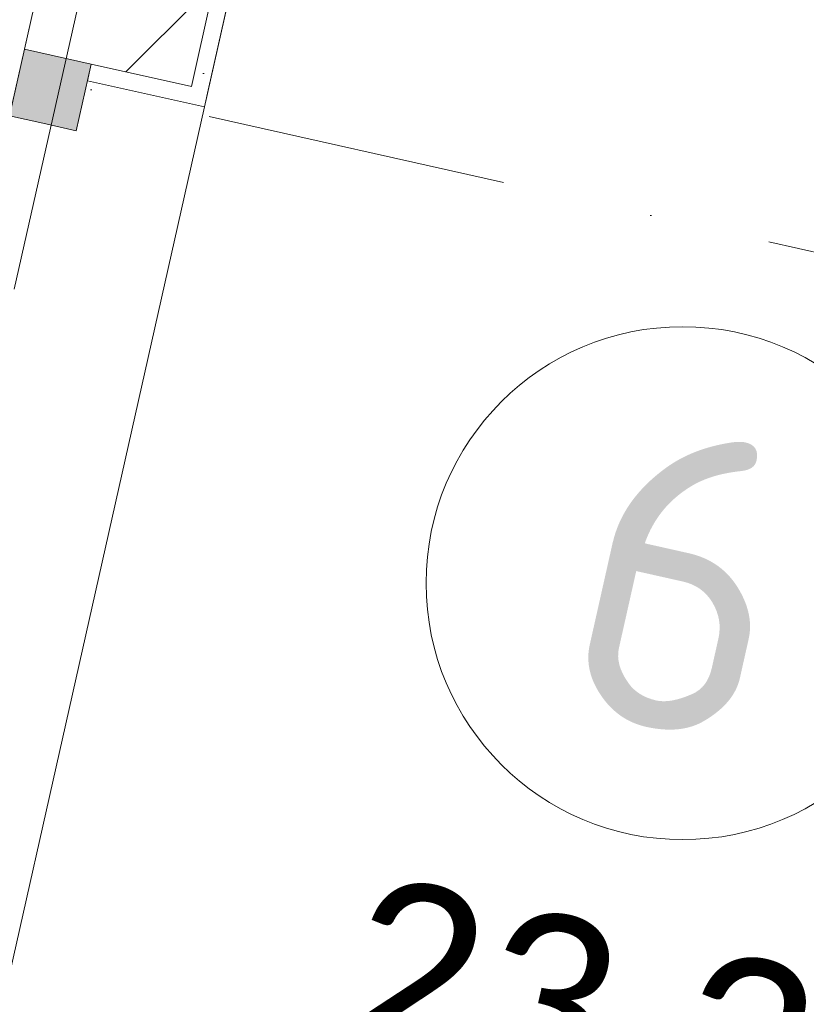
# Model space of a CAD drawing. Header units: millimetres. Extents: x -7213913 to -6999406, y 6129472 to 6470382.
# Tile 155 of 256: x -7195342 to -7194423, y 6174899 to 6176050. Entities that reach past the tile are written whole.
import ezdxf
from ezdxf.enums import TextEntityAlignment as Align

# ---------------------------------------------------------------- set-up
doc = ezdxf.new("R2010")
doc.units = ezdxf.units.MM
doc.header["$MEASUREMENT"] = 0
doc.linetypes.add('Штрихпунктирная', pattern=[670.277762, 352.777767, -176.388884, 0, -141.111112])
for name, color, linetype in [('S - квартира_помещение.АР', 7, 'Continuous'), ('S - МОП.АР', 7, 'Continuous'), ('АР-Стены_Перегородки_межквартирные_200.АР', 7, 'Continuous'), ('АР-Чертеж-Оси_Осевые размеры.АР', 7, 'Continuous'), ('АР-Чертеж-Размеры.АР', 7, 'Continuous')]:
    doc.layers.add(name, color=color, linetype=linetype)
for name, color, linetype, lineweight in [('S - квартира_помещение.АР_Ном._пера__2', 8, 'Continuous', 15), ('S - МОП.АР_Ном._пера__2', 8, 'Continuous', 15), ('АР-Стены_Перегородки_межквартирные_200.АР_Ном._пера__1', 7, 'Continuous', 30), ('АР-Чертеж-Оси_Осевые размеры.АР_Ном._пера__120', 7, 'Continuous', 0), ('АР-Чертеж-Размеры.АР_Ном._пера__1', 7, 'Continuous', 0), ('Двери Archicad_Ном._пера__120', 7, 'Continuous', 0), ('Паспорта Зон Archicad_Ном._пера__1', 7, 'Continuous', 0)]:
    doc.layers.add(name, color=color, linetype=linetype, lineweight=lineweight)
doc.styles.add('РЎР“Р•РќР•Р\xa0Р\x98Р\xa0_РЎРўР\x98Р›Р¬_1', font='txt')
doc.styles.add('РЎР“Р•РќР•Р\xa0Р\x98Р\xa0_РЎРўР\x98Р›Р¬_2', font='calibri.ttf')
doc.styles.add('РЎР“Р•РќР•Р\xa0Р\x98Р\xa0_РЎРўР\x98Р›Р¬_3', font='GOST_Common.ttf')
doc.styles.add('РЎР“Р•РќР•Р\xa0Р\x98Р\xa0_РЎРўР\x98Р›Р¬_5', font='GOTHIC.TTF')
doc.dimstyles.new('СГЕНЕРИР_СТИЛЬ__7', dxfattribs={"dimtxt": 200, "dimasz": 237.5, "dimexe": 0.18, "dimexo": 0.0625, "dimgap": 0, "dimtad": 1, "dimdec": 0, "dimzin": 0, "dimdsep": 46, "dimtxsty": 'РЎР“Р•РќР•Р\xa0Р\x98Р\xa0_РЎРўР\x98Р›Р¬_3', "dimblk": 'ARROWHEAD_6', "dimblk1": 'ARROWHEAD_6', "dimblk2": 'ARROWHEAD_6', "dimcen": 0.09, "dimse1": 1, "dimse2": 1, "dimclrd": 7, "dimclre": 7, "dimclrt": 7, "dimazin": 0, "dimtfac": 1, "dimtdec": 4, "dimtmove": 0, "dimatfit": 3, "dimfxl": 1, "dimtolj": 1, "dimtzin": 0, "dimarcsym": 0})
pattern_1 = [(45, (-6566190.34, 6563027.8), (-111.369318, 111.369318), [0, -105, 0, -157.5]), (110, (-6565840.34, 6563027.8), (148.001588, 53.868173), [0, -77, 0, -133])]

# ---------------------------------------------------------------- blocks, each defined once
blk = doc.blocks.new('Холл_4_51_10', base_point=(-7196892.9, 6176026.1))
at = {"layer": 'S - квартира_помещение.АР_Ном._пера__2', "color": 8, "linetype": 'Continuous', "lineweight": 15, "flags": 128}
blk.add_lwpolyline([(-7198339.5, 6176793.7), (-7198608.1, 6175597.7), (-7196364, 6175093.7), (-7195583.4, 6174918.4), (-7195249.1, 6176407.1), (-7195883.3, 6176549.6), (-7195817.5, 6176842.2), (-7197134.7, 6177138.1), (-7197266.3, 6176552.7)], close=True, dxfattribs=at)
at = {"layer": 'Паспорта Зон Archicad_Ном._пера__1', "color": 7, "lineweight": 0, "style": 'РЎР“Р•РќР•Р\xa0Р\x98Р\xa0_РЎРўР\x98Р›Р¬_1'}
blk.add_attdef('ROOM_NUMBER', text='', height=250, rotation=347.3417, dxfattribs=at).set_placement((-7196577.3, 6175829.4), align=Align.MIDDLE_CENTER)
at = {"layer": 'Паспорта Зон Archicad_Ном._пера__1', "color": 7, "lineweight": 0, "style": 'РЎР“Р•РќР•Р\xa0Р\x98Р\xa0_РЎРўР\x98Р›Р¬_2'}
blk.add_attdef('ROOM_AREA', text='', height=200, rotation=347.3417, dxfattribs=at).set_placement((-7196034, 6175183.5), align=Align.MIDDLE_RIGHT)
blk = doc.blocks.new('Коридор _6_58_10', base_point=(-7194135.5, 6175666.7))
at = {"layer": 'S - МОП.АР_Ном._пера__2', "color": 8, "linetype": 'Continuous', "lineweight": 15, "flags": 128}
blk.add_lwpolyline([(-7197544.7, 6165182), (-7194510.3, 6164500.5), (-7194115.8, 6166256.9), (-7195628.1, 6166596.6), (-7194701.2, 6170723.6), (-7193138.8, 6177680.3), (-7194660.9, 6178022.2)], close=True, dxfattribs=at)
at = {"layer": 'Паспорта Зон Archicad_Ном._пера__1', "color": 7, "linetype": 'Continuous', "lineweight": 0}
blk.add_circle((-7194567.5, 6175391.4), 300, dxfattribs=at)
at = {"layer": 'Паспорта Зон Archicad_Ном._пера__1', "color": 7, "lineweight": 0, "style": 'РЎР“Р•РќР•Р\xa0Р\x98Р\xa0_РЎРўР\x98Р›Р¬_3'}
blk.add_attdef('ROOM_NUMBER', text='', height=350, rotation=347.3417, dxfattribs=at).set_placement((-7194567.5, 6175393.1), align=Align.MIDDLE_CENTER)
at = {"layer": 'Паспорта Зон Archicad_Ном._пера__1', "color": 7, "lineweight": 0, "style": 'РЎР“Р•РќР•Р\xa0Р\x98Р\xa0_РЎРўР\x98Р›Р¬_2'}
blk.add_attdef('ROOM_AREA', text='', height=200, rotation=347.3417, dxfattribs=at).set_placement((-7194266.1, 6174801.4), align=Align.MIDDLE_RIGHT)
blk = doc.blocks.new('Металлическая Дверь 23[31]_10', base_point=(-6566190.3, 6562677.8))
at = {"layer": 'Двери Archicad_Ном._пера__120', "linetype": 'Continuous', "lineweight": 0, "true_color": 0xffffff}
blk.add_hatch(color=7, dxfattribs=at).paths.add_polyline_path([(-7195258.8, 6175998.5), (-7195336.9, 6176016.1), (-7195354.4, 6175938), (-7195315.4, 6175929.3), (-7195276.4, 6175920.5)])
at = {"layer": 'Двери Archicad_Ном._пера__120', "color": 7, "linetype": 'Continuous', "lineweight": 0}
for p, q in [((-7195336.9, 6176016.1), (-7195354.4, 6175938)), ((-7195258.8, 6175998.5), (-7195336.9, 6176016.1)), ((-7195336.9, 6176016.1), (-7195258.8, 6175998.5)), ((-7195336.9, 6176016.1), (-7195258.8, 6175998.5)), ((-7195276.4, 6175920.5), (-7195258.8, 6175998.5)), ((-7195263.2, 6175979), (-7195126.6, 6175948.4)), ((-7195122.3, 6175967.9), (-7195126.6, 6175948.4)), ((-7195354.4, 6175938), (-7195315.4, 6175929.3)), ((-7195315.4, 6175929.3), (-7195276.4, 6175920.5))]:
    blk.add_line(p, q, dxfattribs=at)
blk = doc.blocks.new('Стена_88_10', base_point=(-7194505.2, 6179719.3))
at = {"layer": 'АР-Стены_Перегородки_межквартирные_200.АР', "linetype": 'Continuous', "lineweight": 0, "true_color": 0x000000}
h = blk.add_hatch(dxfattribs=at)
h.set_pattern_fill('БЛОКИ_БЕТОННЫЕ_ЭФФЕКТИВН_28', color=18, style=0, pattern_type=2)
h.set_pattern_definition([(45, (-6566190.34, 6562677.8), (-127.279217, 127.279217), [])])
h.paths.add_polyline_path([(-7194871.1, 6178089.9), (-7195336.9, 6176016.1), (-7195258.8, 6175998.5), (-7195141.8, 6175972.3), (-7194676, 6178046.1)])
h = blk.add_hatch(dxfattribs=at)
h.set_pattern_fill('ШТУКАТУРКА__ГИПС_01_000A', color=18, style=0, pattern_type=2)
h.set_pattern_definition(pattern_1)
h.paths.add_polyline_path([(-7194680.4, 6178026.6), (-7195141.8, 6175972.3), (-7195122.3, 6175967.9), (-7194660.9, 6178022.2)])
h = blk.add_hatch(dxfattribs=at)
h.set_pattern_fill('ШТУКАТУРКА__ГИПС_01_000A', color=18, style=0, pattern_type=2)
h.set_pattern_definition(pattern_1)
h.paths.add_polyline_path([(-7195126.6, 6175948.4), (-7195122.3, 6175967.9), (-7195141.8, 6175972.3), (-7195258.8, 6175998.5), (-7195263.2, 6175979)])
at = {"layer": 'АР-Стены_Перегородки_межквартирные_200.АР_Ном._пера__1', "color": 7, "linetype": 'Continuous', "lineweight": 15}
for p, q in [((-7195141.8, 6175972.3), (-7194676, 6178046.1)), ((-7195336.9, 6176016.1), (-7195258.8, 6175998.5)), ((-7195141.8, 6175972.3), (-7195258.8, 6175998.5))]:
    blk.add_line(p, q, dxfattribs=at)
at = {"layer": 'АР-Стены_Перегородки_межквартирные_200.АР_Ном._пера__1', "color": 7, "linetype": 'Continuous', "lineweight": 0}
for p, q in [((-7195258.8, 6175998.5), (-7195263.2, 6175979)), ((-7195263.2, 6175979), (-7195126.6, 6175948.4)), ((-7195122.3, 6175967.9), (-7195126.6, 6175948.4))]:
    blk.add_line(p, q, dxfattribs=at)
at = {"layer": 'АР-Стены_Перегородки_межквартирные_200.АР_Ном._пера__1', "color": 7, "linetype": 'Continuous', "lineweight": 15, "flags": 128}
blk.add_lwpolyline([(-7194505.2, 6179719.3), (-7195336.9, 6176016.1)], dxfattribs=at)
at = {"layer": 'АР-Стены_Перегородки_межквартирные_200.АР_Ном._пера__1', "color": 7, "linetype": 'Continuous', "lineweight": 0, "flags": 128}
blk.add_lwpolyline([(-7195122.3, 6175967.9), (-7194660.9, 6178022.2)], dxfattribs=at)
at = {"layer": 'Двери Archicad_Ном._пера__120', "color": 7, "linetype": 'Continuous', "lineweight": 0}
blk.add_blockref('Металлическая Дверь 23[31]_10', (-6566190.3, 6562677.8), dxfattribs=at)
blk = doc.blocks.new('*D1035', base_point=(-6566190.3, 6562677.8))
at = {"layer": 'АР-Чертеж-Размеры.АР_Ном._пера__1', "color": 7, "linetype": 'Continuous', "lineweight": 0, "transparency": 16777216}
for p, q in [((-7195087.1, 6176124.4), (-7194984.4, 6176581.8)), ((-7194886.4, 6176447.7), (-7195185.1, 6176258.5)), ((-7195218.7, 6176394.2), (-7195035.7, 6176353.1)), ((-7195035.7, 6176353.1), (-7193513.6, 6176011.3)), ((-7193565, 6175782.6), (-7193462.3, 6176239.9)), ((-7193663, 6175916.7), (-7193364.3, 6176105.8)), ((-7193513.6, 6176011.3), (-7193330.7, 6175970.2))]:
    blk.add_line(p, q, dxfattribs=at)
at = {"layer": 'АР-Чертеж-Размеры.АР_Ном._пера__1', "color": 7, "lineweight": 0, "transparency": 16777216, "insert": (-7194556.4, 6176286.5), "char_height": 200, "attachment_point": 7, "rotation": 347.3417, "style": 'РЎР“Р•РќР•Р\xa0Р\x98Р\xa0_РЎРўР\x98Р›Р¬_3'}
blk.add_mtext('\\A1;{\\pql;\\fGOST Common|b0|i0|c204|p0;\\W1.000000;1\xa0560}', dxfattribs=at)
blk = doc.blocks.new('ARROWHEAD_6')
at = {"color": 0, "linetype": 'Continuous', "lineweight": 0}
for p, q in [((-0.5, -0.5), (0.5, 0.5)), ((0, 0), (-1, 0))]:
    blk.add_line(p, q, dxfattribs=at)
blk = doc.blocks.new('Стандартный Маркер Сетки[187]_10', base_point=(-7209178.4, 6179094.6))
at = {"layer": 'АР-Чертеж-Оси_Осевые размеры.АР_Ном._пера__120', "color": 7, "linetype": 'Штрихпунктирная', "lineweight": 0}
blk.add_line((-7208202.8, 6178875.5), (-7184083.8, 6173458.5), dxfattribs=at)
at = {"layer": 'АР-Чертеж-Оси_Осевые размеры.АР_Ном._пера__120', "color": 7, "lineweight": 0, "style": 'РЎР“Р•РќР•Р\xa0Р\x98Р\xa0_РЎРўР\x98Р›Р¬_5'}
blk.add_attdef('AC_MarkerText_1', text='', height=350, rotation=347.3418, dxfattribs=at).set_placement((-7209596.4, 6179385.2), align=Align.TOP_CENTER)
blk = doc.blocks.new('Стандартный Маркер Сетки[208]_10', base_point=(-7209178.4, 6179094.6))
at = {"layer": 'АР-Чертеж-Оси_Осевые размеры.АР_Ном._пера__120', "color": 7, "linetype": 'Штрихпунктирная', "lineweight": 0}
blk.add_line((-7208202.8, 6178875.5), (-7184083.8, 6173458.5), dxfattribs=at)
at = {"layer": 'АР-Чертеж-Оси_Осевые размеры.АР_Ном._пера__120', "color": 7, "lineweight": 0, "style": 'РЎР“Р•РќР•Р\xa0Р\x98Р\xa0_РЎРўР\x98Р›Р¬_5'}
blk.add_attdef('AC_MarkerText_1', text='', height=350, rotation=347.3418, dxfattribs=at).set_placement((-7209596.4, 6179385.2), align=Align.TOP_CENTER)
blk = doc.blocks.new('Стандартный Маркер Сетки[218]_10', base_point=(-7189470, 6201910.2))
at = {"layer": 'АР-Чертеж-Оси_Осевые размеры.АР_Ном._пера__120', "color": 7, "linetype": 'Штрихпунктирная', "lineweight": 0}
blk.add_line((-7189689.1, 6200934.5), (-7204461.2, 6135162.5), dxfattribs=at)
at = {"layer": 'АР-Чертеж-Оси_Осевые размеры.АР_Ном._пера__120', "color": 7, "lineweight": 0, "style": 'РЎР“Р•РќР•Р\xa0Р\x98Р\xa0_РЎРўР\x98Р›Р¬_5'}
blk.add_attdef('AC_MarkerText_1', text='', height=350, rotation=347.3418, dxfattribs=at).set_placement((-7204719.9, 6133880.1), align=Align.TOP_CENTER)

msp = doc.modelspace()

# ---------------------------------------------------------------- linework, layer by layer
at = {"layer": 'S - квартира_помещение.АР', "color": 254, "linetype": 'Continuous', "lineweight": 0, "true_color": 0xd8d8d8, "flags": 128}
msp.add_lwpolyline([(-7198339.5, 6176793.7), (-7198608.1, 6175597.7), (-7196364, 6175093.7), (-7195583.4, 6174918.4), (-7195249.1, 6176407.1), (-7195883.3, 6176549.6), (-7195817.5, 6176842.2), (-7197134.7, 6177138.1), (-7197266.3, 6176552.7)], close=True, dxfattribs=at)
at = {"layer": 'S - МОП.АР', "color": 254, "linetype": 'Continuous', "lineweight": 0, "true_color": 0xdadada, "flags": 128}
msp.add_lwpolyline([(-7197544.7, 6165182), (-7194510.3, 6164500.5), (-7194115.8, 6166256.9), (-7195628.1, 6166596.6), (-7194701.2, 6170723.6), (-7193138.8, 6177680.3), (-7194660.9, 6178022.2)], close=True, dxfattribs=at)

# ---------------------------------------------------------------- block references
at = {"layer": 'S - квартира_помещение.АР', "color": 7, "linetype": 'Continuous', "lineweight": 0}
msp.add_blockref('Холл_4_51_10', (-7196892.9, 6176026.1), dxfattribs=at)
at = {"layer": 'S - МОП.АР', "color": 7, "linetype": 'Continuous', "lineweight": 0}
msp.add_blockref('Коридор _6_58_10', (-7194135.5, 6175666.7), dxfattribs=at).add_auto_attribs({'ROOM_NUMBER': '6', 'ROOM_AREA': '23,32'})
at = {"layer": 'АР-Стены_Перегородки_межквартирные_200.АР', "color": 7, "lineweight": 0}
msp.add_blockref('Стена_88_10', (-7194505.2, 6179719.3), dxfattribs=at)
at = {"layer": 'АР-Чертеж-Оси_Осевые размеры.АР', "color": 8, "linetype": 'Continuous', "lineweight": 15}
for name, p in [('Стандартный Маркер Сетки[218]_10', (-7189470, 6201910.2)), ('Стандартный Маркер Сетки[187]_10', (-7209178.4, 6179094.6)), ('Стандартный Маркер Сетки[208]_10', (-7209178.4, 6179094.6))]:
    msp.add_blockref(name, p, dxfattribs=at)

# ---------------------------------------------------------------- dimensions: what is measured, and where the dimension line sits
at = {"layer": 'АР-Чертеж-Размеры.АР', "color": 7, "linetype": 'Continuous', "lineweight": 0}
dim = msp.add_linear_dim(base=(-7193513.6, 6176011.3), p1=(-7194851.6, 6177173.1), p2=(-7193173.8, 6177524.3), angle=347.3417, dimstyle='СГЕНЕРИР_СТИЛЬ__7', dxfattribs=at)
dim.commit()
dim.dimension.update_dxf_attribs({"geometry": '*D1035', "text_midpoint": (-7194199.8, 6176308.8), "dimtype": 160, "text_rotation": 347.3417})

doc.saveas('drawing.dxf')
